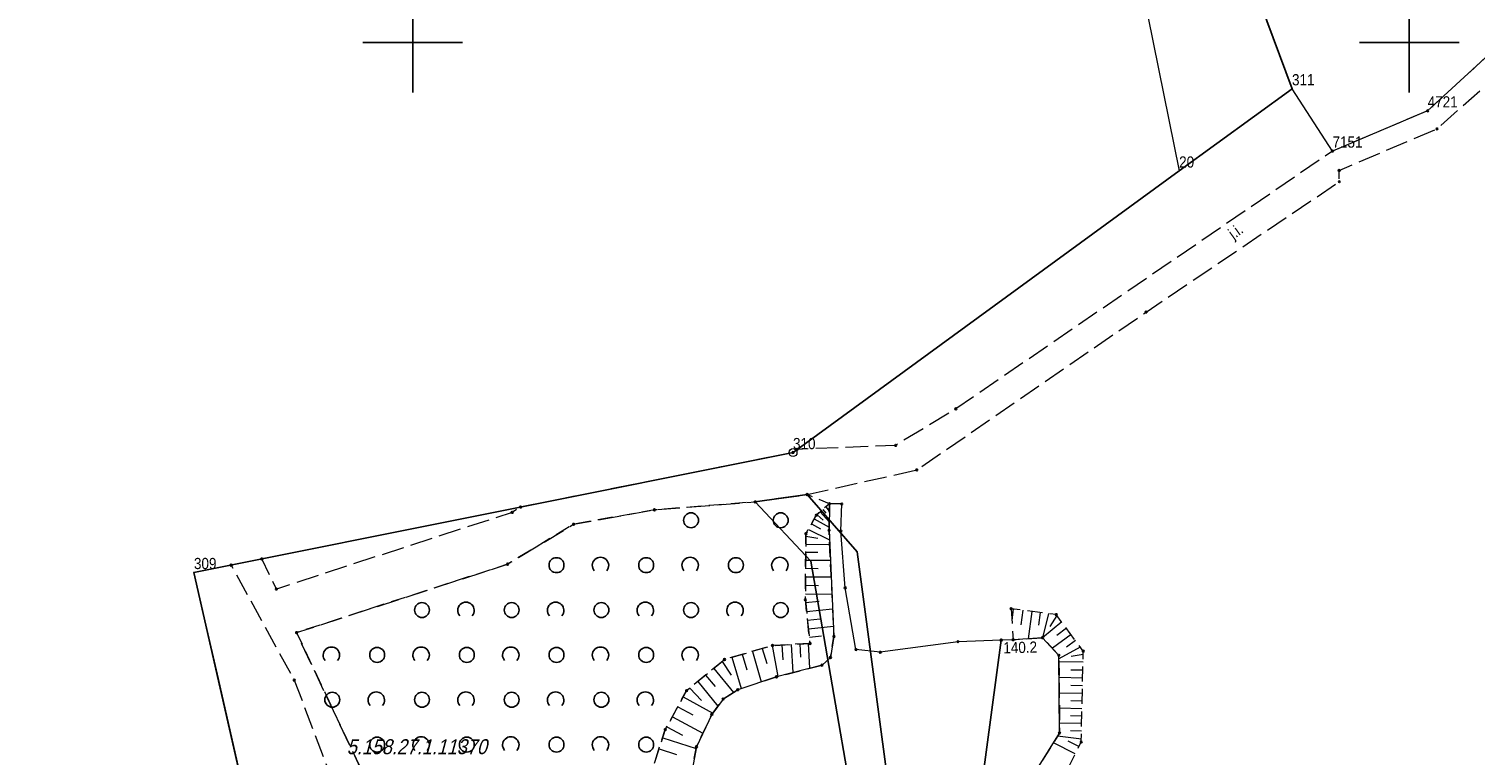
# Model space of a CAD drawing. Header units: metres. Extents: x 5548743 to 5556416, y 5707500 to 5714000.
# Tile 174 of 244: x 5554161 to 5554307, y 5710629 to 5710701. Entities that reach past the tile are written whole.
import ezdxf
from ezdxf.enums import TextEntityAlignment as Align

# ---------------------------------------------------------------- set-up
doc = ezdxf.new("R2010")
doc.units = ezdxf.units.M
for name, pattern in [('1.5_0.75', [2.25, 1.5, -0.75]), ('2.25_0.75', [3, 2.25, -0.75]), ('219-1000', [0])]:
    doc.linetypes.add(name, pattern=pattern)
doc.layers.get('0').update_dxf_attribs({"color": 2, "lineweight": 5})
doc.styles.get("Standard").update_dxf_attribs({"font": 'Working1250', "width": 0.75})

# ---------------------------------------------------------------- blocks, each defined once
blk = doc.blocks.new('203')
at = {"linetype": 'Continuous', "lineweight": 0}
h = blk.add_hatch(color=0, dxfattribs=at)
edge = h.paths.add_edge_path()
edge.add_arc((0, 0), 0.09, 0, 360)
blk = doc.blocks.new('202')
at = {"color": 0, "linetype": 'Continuous', "lineweight": 0}
blk.add_circle((0, 0), 0.4, dxfattribs=at)
blk = doc.blocks.new('OTZK1')
at = {"color": 0, "linetype": 'Continuous'}
blk.add_circle((0, 0), 0.75, dxfattribs=at)
blk = doc.blocks.new('OTZK2')
at = {"color": 0, "linetype": 'Continuous'}
blk.add_arc((0, 0), 0.825, 318.85, 221.162, dxfattribs=at)
blk = doc.blocks.new('PW01')
at = {"linetype": 'Continuous', "lineweight": 13}
h = blk.add_hatch(color=0, dxfattribs=at)
edge = h.paths.add_edge_path()
edge.add_arc((0, 0), 0.18, 0, 360)
blk = doc.blocks.new('PIKIETAW1891')
at = {"color": 0}
blk.add_circle((0, 0), 0.09, dxfattribs=at)
blk = doc.blocks.new('RAMKA1000K')
at = {"color": 0}
for p, q in [((600, 195), (600, 205)), ((700, 195), (700, 205)), ((595, 200), (605, 200)), ((695, 200), (705, 200))]:
    blk.add_line(p, q, dxfattribs=at)

msp = doc.modelspace()

# ---------------------------------------------------------------- linework, layer by layer
at = {"layer": '000 Inne (niezydentyfikowane)', "color": 7, "linetype": 'CONTINUOUS', "lineweight": 18, "flags": 128}
for points in [[(5554240.89, 5710652.94), (5554241.79, 5710651.93)], [(5554241.15, 5710653.17), (5554241.47, 5710652.8)], [(5554241.44, 5710653.43), (5554241.8, 5710653.02)], [(5554240.02, 5710651.75), (5554240.91, 5710651.25)], [(5554240.29, 5710652.23), (5554241.78, 5710651.4)], [(5554240.57, 5710652.66), (5554241.18, 5710652.11)], [(5554239.46, 5710650.49), (5554240.64, 5710650.31)], [(5554239.7, 5710651.18), (5554241.82, 5710650.12)], [(5554239.44, 5710648.91), (5554240.66, 5710648.9)], [(5554239.45, 5710649.7), (5554241.84, 5710649.68)], [(5554239.43, 5710647.28), (5554240.69, 5710647.27)], [(5554239.44, 5710648.1), (5554241.92, 5710648.08)], [(5554239.41, 5710645.59), (5554240.72, 5710645.57)], [(5554239.42, 5710646.44), (5554242, 5710646.42)], [(5554239.41, 5710644.72), (5554242.07, 5710644.69)], [(5554239.43, 5710643.84), (5554240.77, 5710643.98)], [(5554239.53, 5710642.95), (5554242.14, 5710643.23)], [(5554260.27, 5710643.2), (5554260.13, 5710642.06)], [(5554261.23, 5710643.08), (5554261.04, 5710641.62)], [(5554262.12, 5710642.96), (5554261.77, 5710640.22)], [(5554262.98, 5710642.85), (5554262.81, 5710641.57)], [(5554263.81, 5710642.74), (5554263.21, 5710640.31)], [(5554264.64, 5710642.56), (5554263.92, 5710641.44)], [(5554239.62, 5710642.07), (5554240.9, 5710642.21)], [(5554239.71, 5710641.21), (5554242.22, 5710641.48)], [(5554265.13, 5710641.9), (5554263.21, 5710640.31)], [(5554265.6, 5710641.26), (5554264.63, 5710640.54)], [(5554237.98, 5710639.64), (5554238.13, 5710636.82)], [(5554238.85, 5710639.69), (5554238.92, 5710638.36)], [(5554239.67, 5710639.73), (5554239.81, 5710637.25)], [(5554239.8, 5710640.37), (5554241.03, 5710640.5)], [(5554266.06, 5710640.64), (5554264.19, 5710639.26)], [(5554266.51, 5710640.03), (5554265.61, 5710639.36)], [(5554232.03, 5710638.36), (5554232.95, 5710635.21)], [(5554233.06, 5710638.66), (5554233.51, 5710637.1)], [(5554234.08, 5710638.95), (5554234.97, 5710635.89)], [(5554235.08, 5710639.24), (5554235.52, 5710637.73)], [(5554236.07, 5710639.53), (5554236.63, 5710636.43)], [(5554237.05, 5710639.59), (5554237.13, 5710638.09)], [(5554266.99, 5710639.37), (5554264.85, 5710638.2)], [(5554267.28, 5710638.65), (5554266.07, 5710638.42)], [(5554230.2, 5710637.24), (5554232.18, 5710634.83)], [(5554231.05, 5710637.94), (5554231.95, 5710636.56)], [(5554267.27, 5710637.85), (5554264.85, 5710637.9)], [(5554267.25, 5710637.06), (5554266.05, 5710637.08)], [(5554227.79, 5710635.26), (5554228.96, 5710634.03)], [(5554228.6, 5710635.93), (5554230.63, 5710633.46)], [(5554229.38, 5710636.57), (5554230.34, 5710635.42)], [(5554267.23, 5710636.27), (5554264.87, 5710636.32)], [(5554267.21, 5710635.49), (5554266.04, 5710635.52)], [(5554227.14, 5710634.38), (5554230.11, 5710632.76)], [(5554267.2, 5710634.72), (5554264.88, 5710634.77)], [(5554267.18, 5710633.96), (5554266.03, 5710633.99)], [(5554226.05, 5710632.4), (5554229.11, 5710630.73)], [(5554226.6, 5710633.4), (5554228.1, 5710632.58)], [(5554267.16, 5710633.2), (5554264.89, 5710633.25)], [(5554267.15, 5710632.46), (5554266.02, 5710632.48)], [(5554225.5, 5710631.39), (5554227.06, 5710630.54)], [(5554267.13, 5710631.71), (5554264.9, 5710631.76)], [(5554267.11, 5710630.96), (5554266.01, 5710630.98)], [(5554225.08, 5710630.29), (5554228.44, 5710629.2)], [(5554266.49, 5710628.67), (5554264.3, 5710629.78)], [(5554267.1, 5710630.16), (5554264.72, 5710630.45)], [(5554266.86, 5710629.41), (5554265.79, 5710629.93)], [(5554224.72, 5710629.17), (5554226.47, 5710628.61)]]:
    msp.add_lwpolyline(points, dxfattribs=at)
at = {"layer": '216-obręb ewidencyjny', "color": 7, "linetype": 'CONTINUOUS', "lineweight": 25, "flags": 128}
for points in [[(5553997.99, 5710189.96), (5554045.58, 5710298.8), (5554045.86, 5710307.34), (5554057.42, 5710394.92), (5554056.73, 5710420.22), (5554062.65, 5710434.58), (5554065.94, 5710439.28), (5554090.31, 5710453.78), (5554118.35, 5710480.93), (5554134.42, 5710494.53), (5554153.7, 5710513.41), (5554206.09, 5710523.49), (5554194.81, 5710573.13), (5554178.04, 5710646.86), (5554238.16, 5710658.89), (5554276.91, 5710687.13), (5554288.24, 5710695.38), (5554272.17, 5710738.55)], [(5554272.17, 5710738.55), (5554288.24, 5710695.38), (5554276.91, 5710687.13), (5554238.16, 5710658.89), (5554178.04, 5710646.86), (5554194.81, 5710573.13), (5554206.09, 5710523.49), (5554153.7, 5710513.41), (5554134.42, 5710494.53), (5554118.35, 5710480.93), (5554090.31, 5710453.78), (5554065.94, 5710439.28), (5554062.65, 5710434.58), (5554056.73, 5710420.22), (5554057.42, 5710394.92), (5554045.86, 5710307.34), (5554045.58, 5710298.8), (5553997.99, 5710189.96)]]:
    msp.add_lwpolyline(points, dxfattribs=at)
at = {"layer": '218-kontur użytku gruntowego', "color": 3, "linetype": 'CONTINUOUS', "lineweight": 18, "flags": 128}
for points in [[(5554288.24, 5710695.38), (5554272.17, 5710738.55)], [(5554320.22, 5710710.07), (5554301.85, 5710693.16)], [(5554288.24, 5710695.38), (5554276.91, 5710687.13)], [(5554276.91, 5710687.13), (5554288.24, 5710695.38)], [(5554292.3, 5710689.13), (5554288.24, 5710695.38)], [(5554301.85, 5710693.16), (5554292.3, 5710689.13)], [(5554276.91, 5710687.13), (5554238.16, 5710658.89)], [(5554238.16, 5710658.89), (5554276.91, 5710687.13)], [(5554238.16, 5710658.89), (5554178.04, 5710646.86)], [(5554178.04, 5710646.86), (5554238.16, 5710658.89)], [(5554239.58, 5710654.68), (5554234.37, 5710653.94)], [(5554234.37, 5710653.94), (5554239.58, 5710654.68)], [(5554244.61, 5710648.93), (5554239.58, 5710654.68)], [(5554239.58, 5710654.68), (5554244.61, 5710648.93)], [(5554234.37, 5710653.94), (5554239.94, 5710648)], [(5554239.94, 5710648), (5554234.37, 5710653.94)], [(5554249.72, 5710610.6), (5554244.61, 5710648.93)], [(5554244.61, 5710648.93), (5554249.72, 5710610.6)], [(5554239.94, 5710648), (5554246.19, 5710611.74)], [(5554246.19, 5710611.74), (5554239.94, 5710648)], [(5554178.04, 5710646.86), (5554179.24, 5710641.57)], [(5554179.24, 5710641.57), (5554178.04, 5710646.86)], [(5554179.24, 5710641.57), (5554180.36, 5710636.66)], [(5554180.36, 5710636.66), (5554179.24, 5710641.57)], [(5554180.36, 5710636.66), (5554194.81, 5710573.13)], [(5554194.81, 5710573.13), (5554180.36, 5710636.66)]]:
    msp.add_lwpolyline(points, dxfattribs=at)
at = {"layer": '219-działka ewidencyjna', "color": 7, "linetype": '219-1000', "lineweight": 18, "flags": 128}
for points in [[(5554272.22, 5710710.27), (5554276.91, 5710687.13)], [(5554320.22, 5710710.07), (5554301.85, 5710693.16)], [(5554288.24, 5710695.38), (5554276.91, 5710687.13)], [(5554292.3, 5710689.13), (5554288.24, 5710695.38)], [(5554301.85, 5710693.16), (5554292.3, 5710689.13)], [(5554238.16, 5710658.89), (5554276.91, 5710687.13)], [(5554178.04, 5710646.86), (5554238.16, 5710658.89)], [(5554178.04, 5710646.86), (5554194.81, 5710573.13)]]:
    msp.add_lwpolyline(points, dxfattribs=at)
at = {"layer": 'jezdnia', "color": 7, "linetype": '2.25_0.75', "lineweight": 18, "flags": 128}
msp.add_lwpolyline([(5554301.85, 5710693.16), (5554292.3, 5710689.13), (5554254.5, 5710663.27), (5554248.46, 5710659.61), (5554238.59, 5710659.21), (5554238.16, 5710658.89), (5554210.82, 5710653.42), (5554209.98, 5710652.89), (5554186.31, 5710645.2), (5554184.85, 5710648.22), (5554181.77, 5710647.6), (5554188.11, 5710636.06), (5554192.45, 5710624.62), (5554196.75, 5710614.47), (5554199.98, 5710605.48), (5554201.06, 5710598.18), (5554202.16, 5710595.91), (5554204.18, 5710588.07), (5554205.19, 5710575.45), (5554196.05, 5710573.4), (5554196.73, 5710569.34), (5554205.49, 5710570.89), (5554205.74, 5710548.57), (5554207.82, 5710529.44), (5554209.66, 5710527.33), (5554211.93, 5710531.51), (5554213.38, 5710532.79), (5554212.56, 5710534.54), (5554210.79, 5710540.34), (5554209.77, 5710544.79), (5554209.22, 5710548.85), (5554209.36, 5710553.78), (5554209.26, 5710567.2), (5554209.62, 5710574.22), (5554206.5, 5710592.93), (5554206.37, 5710595.74), (5554204.7, 5710599.72), (5554203.12, 5710605.81), (5554199.26, 5710616.56), (5554196.26, 5710624.04), (5554188.34, 5710640.83), (5554209.52, 5710647.69), (5554216.14, 5710651.7), (5554224.25, 5710653.14), (5554234.37, 5710653.94), (5554239.58, 5710654.68), (5554250.58, 5710657.15), (5554273.59, 5710672.98), (5554292.99, 5710686.06), (5554292.97, 5710687.18), (5554302.79, 5710691.35), (5554323.51, 5710709.75), (5554326.52, 5710709.16), (5554323.63, 5710713.31), (5554320.22, 5710710.07)], close=True, dxfattribs=at)
at = {"layer": 'skarpa nieumocniona', "color": 7, "linetype": '1.5_0.75', "lineweight": 18, "flags": 128}
for points in [[(5554241.07, 5710637.57), (5554241.92, 5710638.34), (5554242.27, 5710640.44), (5554241.78, 5710651.09), (5554241.81, 5710653.76), (5554240.5, 5710652.6), (5554239.46, 5710650.75), (5554239.4, 5710644.13), (5554239.87, 5710639.74), (5554236.1, 5710639.54), (5554231.29, 5710638.14), (5554227.48, 5710635.01), (5554225.34, 5710631.1), (5554224.14, 5710627.4), (5554224.8, 5710621.71), (5554227.97, 5710615.15), (5554231.34, 5710610.66), (5554235.37, 5710607.75), (5554241.41, 5710605.02), (5554243.89, 5710600.81), (5554245.56, 5710596.99), (5554246.43, 5710592.08), (5554247.18, 5710583.79), (5554244.07, 5710578.75), (5554245.25, 5710578.65), (5554249.23, 5710583.8), (5554249.18, 5710594.78), (5554247.88, 5710600.35), (5554245.65, 5710604.89), (5554244.54, 5710606.36), (5554243.25, 5710607.12), (5554236.46, 5710610.52), (5554234.44, 5710611.92), (5554232.15, 5710614.35), (5554229.31, 5710618.59), (5554228.13, 5710622.02), (5554227.83, 5710626), (5554228.47, 5710629.38), (5554230.01, 5710632.63), (5554231.15, 5710634.17), (5554232.61, 5710635.1), (5554236.5, 5710636.4)], [(5554241.07, 5710637.57), (5554241.92, 5710638.34), (5554242.27, 5710640.44), (5554241.78, 5710651.09), (5554241.81, 5710653.76), (5554240.5, 5710652.6), (5554239.46, 5710650.75), (5554239.4, 5710644.13), (5554239.87, 5710639.74), (5554236.1, 5710639.54), (5554231.29, 5710638.14), (5554227.48, 5710635.01), (5554225.34, 5710631.1), (5554224.14, 5710627.4), (5554224.8, 5710621.71), (5554227.97, 5710615.15), (5554231.34, 5710610.66), (5554235.37, 5710607.75), (5554241.41, 5710605.02), (5554243.89, 5710600.81), (5554245.56, 5710596.99), (5554246.43, 5710592.08), (5554247.18, 5710583.79), (5554244.07, 5710578.75), (5554245.25, 5710578.65), (5554249.23, 5710583.8), (5554249.18, 5710594.78), (5554247.88, 5710600.35), (5554245.65, 5710604.89), (5554244.54, 5710606.36), (5554243.25, 5710607.12), (5554236.46, 5710610.52), (5554234.44, 5710611.92), (5554232.15, 5710614.35), (5554229.31, 5710618.59), (5554228.13, 5710622.02), (5554227.83, 5710626), (5554228.47, 5710629.38), (5554230.01, 5710632.63), (5554231.15, 5710634.17), (5554232.61, 5710635.1), (5554236.5, 5710636.4)], [(5554260.05, 5710643.23), (5554260.25, 5710640.12), (5554263.2, 5710640.32), (5554264.85, 5710638.55), (5554264.91, 5710630.76), (5554260.65, 5710623.94), (5554256.79, 5710616.09), (5554256.02, 5710608.66), (5554252.38, 5710583.86), (5554252.02, 5710559.18), (5554253.54, 5710554.26), (5554266.08, 5710548.26), (5554267.21, 5710547.34), (5554268.32, 5710545.31), (5554272.03, 5710547.27), (5554266.84, 5710550.45), (5554255.87, 5710555.6), (5554254.14, 5710560.7), (5554254.77, 5710583.24), (5554258.39, 5710608.08), (5554260.1, 5710616.06), (5554263.02, 5710621.83), (5554267.09, 5710629.86), (5554267.29, 5710638.97), (5554264.58, 5710642.64)], [(5554260.05, 5710643.23), (5554260.25, 5710640.12), (5554263.2, 5710640.32), (5554264.85, 5710638.55), (5554264.91, 5710630.76), (5554260.65, 5710623.94), (5554256.79, 5710616.09), (5554256.02, 5710608.66), (5554252.38, 5710583.86), (5554252.02, 5710559.18), (5554253.54, 5710554.26), (5554266.08, 5710548.26), (5554267.21, 5710547.34), (5554268.32, 5710545.31), (5554272.03, 5710547.27), (5554266.84, 5710550.45), (5554255.87, 5710555.6), (5554254.14, 5710560.7), (5554254.77, 5710583.24), (5554258.39, 5710608.08), (5554260.1, 5710616.06), (5554263.02, 5710621.83), (5554267.09, 5710629.86), (5554267.29, 5710638.97), (5554264.58, 5710642.64)]]:
    msp.add_lwpolyline(points, close=True, dxfattribs=at)
at = {"layer": 'woda stojąca', "color": 141, "linetype": 'CONTINUOUS', "lineweight": 18, "flags": 128}
msp.add_lwpolyline([(5554249.41, 5710568.2), (5554259.05, 5710640.07), (5554254.72, 5710639.92), (5554246.92, 5710638.86), (5554244.48, 5710639.13), (5554243.4, 5710645.32), (5554242.96, 5710651.01), (5554243.05, 5710653.73), (5554241.81, 5710653.76), (5554241.78, 5710651.09), (5554242.27, 5710640.44), (5554241.92, 5710638.34), (5554241.07, 5710637.57), (5554236.5, 5710636.4), (5554232.61, 5710635.1), (5554231.15, 5710634.17), (5554230.01, 5710632.63), (5554228.47, 5710629.38), (5554227.83, 5710626)], dxfattribs=at)
msp.add_lwpolyline([(5554249.41, 5710568.2), (5554249.68, 5710562.13), (5554250.82, 5710557.99), (5554252.34, 5710554.11), (5554253.63, 5710552.69), (5554257.26, 5710550.62), (5554267.4, 5710545.43), (5554267.66, 5710544.93), (5554268.32, 5710545.31), (5554267.21, 5710547.34), (5554266.08, 5710548.26), (5554253.54, 5710554.26), (5554252.02, 5710559.18), (5554252.38, 5710583.86), (5554256.02, 5710608.66), (5554256.79, 5710616.09), (5554260.65, 5710623.94), (5554264.91, 5710630.76), (5554264.85, 5710638.55), (5554263.2, 5710640.32), (5554260.25, 5710640.12), (5554259.05, 5710640.07)], close=True, dxfattribs=at)
at = {"layer": 'zadrzewienie  zakrzewienie', "color": 7, "linetype": '1.5_0.75', "lineweight": 18, "flags": 128}
msp.add_lwpolyline([(5554234.7, 5710533.19), (5554245.25, 5710535.4), (5554254.45, 5710538.4), (5554265.09, 5710543.16), (5554264.99, 5710543.5), (5554256.25, 5710548.22), (5554252.27, 5710550.62), (5554250.56, 5710552.65), (5554248.92, 5710556.62), (5554247.4, 5710564.93), (5554247.51, 5710576.75), (5554246.75, 5710577.8), (5554246.41, 5710577.35), (5554244.06, 5710575.11), (5554238.49, 5710572.43), (5554237.8, 5710575.05), (5554243.94, 5710577.45), (5554244.09, 5710578.28), (5554244.07, 5710578.75), (5554247.18, 5710583.79), (5554246.43, 5710592.08), (5554245.56, 5710596.99), (5554243.89, 5710600.81), (5554241.41, 5710605.02), (5554235.37, 5710607.75), (5554231.34, 5710610.66), (5554227.97, 5710615.15), (5554224.8, 5710621.71), (5554224.14, 5710627.4), (5554225.34, 5710631.1), (5554227.48, 5710635.01), (5554231.29, 5710638.14), (5554236.1, 5710639.54), (5554239.87, 5710639.74), (5554239.4, 5710644.13), (5554239.46, 5710650.75), (5554240.5, 5710652.6), (5554241.81, 5710653.76), (5554239.58, 5710654.68), (5554234.37, 5710653.94), (5554224.25, 5710653.14), (5554216.14, 5710651.7), (5554209.52, 5710647.69), (5554188.34, 5710640.83), (5554196.26, 5710624.04), (5554199.26, 5710616.56), (5554203.12, 5710605.81), (5554204.7, 5710599.72), (5554206.37, 5710595.74), (5554211.11, 5710596.45), (5554214.37, 5710596.63), (5554216.74, 5710596.26), (5554218.75, 5710595.63), (5554220.69, 5710594.04), (5554222.57, 5710592.13), (5554223.45, 5710592.57), (5554224.92, 5710590.35), (5554224.1, 5710589.8), (5554225.29, 5710588.3), (5554226.23, 5710588.33), (5554226.97, 5710585.97), (5554225.77, 5710585.73), (5554226.06, 5710584.37), (5554226, 5710582.64), (5554226.81, 5710581.76), (5554224.95, 5710579.98), (5554224.21, 5710580.6), (5554221.31, 5710578.16), (5554221.86, 5710577.12), (5554219.52, 5710575.91), (5554219.14, 5710576.48), (5554217.16, 5710575.38), (5554214.51, 5710574.27), (5554212.11, 5710573.27), (5554211.02, 5710572.24), (5554210.07, 5710570.43), (5554209.26, 5710567.2), (5554209.36, 5710553.78), (5554209.22, 5710548.85), (5554209.77, 5710544.79), (5554210.79, 5710540.34), (5554212.56, 5710534.54), (5554213.38, 5710532.79), (5554211.93, 5710531.51), (5554224.88, 5710531.96), (5554224.79, 5710533.5), (5554227.82, 5710533.76), (5554227.98, 5710532.26)], close=True, dxfattribs=at)

# ---------------------------------------------------------------- block references
at = {"layer": '202-punkt graniczny', "color": 7, "linetype": 'CONTINUOUS', "lineweight": 18}
msp.add_blockref('202', (5554238.16, 5710658.89), dxfattribs=at)
at = {"layer": '203-punkt graniczny', "color": 7, "linetype": 'CONTINUOUS', "lineweight": 18}
for p in [(5554288.24, 5710695.38), (5554301.85, 5710693.16), (5554292.3, 5710689.13), (5554276.91, 5710687.13), (5554178.04, 5710646.86)]:
    msp.add_blockref('203', p, dxfattribs=at)
at = {"layer": 'pikieta naturalna', "color": 7, "linetype": 'CONTINUOUS', "lineweight": 13}
msp.add_blockref('PW01', (5554259.05, 5710640.07), dxfattribs=at)
at = {"layer": 'Punkt roboczy BDOT GESUT K1', "color": 6, "linetype": 'CONTINUOUS', "lineweight": 18}
for p in [(5554301.85, 5710693.16), (5554302.79, 5710691.35), (5554292.3, 5710689.13), (5554292.97, 5710687.18), (5554292.99, 5710686.06), (5554273.59, 5710672.98), (5554254.5, 5710663.27), (5554238.16, 5710658.89), (5554238.59, 5710659.21), (5554248.46, 5710659.61), (5554250.58, 5710657.15), (5554239.58, 5710654.68), (5554239.58, 5710654.68), (5554209.98, 5710652.89), (5554210.82, 5710653.42), (5554224.25, 5710653.14), (5554224.25, 5710653.14), (5554234.37, 5710653.94), (5554234.37, 5710653.94), (5554240.5, 5710652.6), (5554240.5, 5710652.6), (5554241.81, 5710653.76), (5554241.81, 5710653.76), (5554241.81, 5710653.76), (5554243.05, 5710653.73), (5554216.14, 5710651.7), (5554216.14, 5710651.7), (5554239.46, 5710650.75), (5554239.46, 5710650.75), (5554241.78, 5710651.09), (5554241.78, 5710651.09), (5554242.96, 5710651.01), (5554181.77, 5710647.6), (5554184.85, 5710648.22), (5554209.52, 5710647.69), (5554209.52, 5710647.69), (5554186.31, 5710645.2), (5554239.4, 5710644.13), (5554239.4, 5710644.13), (5554243.4, 5710645.32), (5554260.05, 5710643.23), (5554264.58, 5710642.64), (5554188.34, 5710640.83), (5554188.34, 5710640.83), (5554236.1, 5710639.54), (5554236.1, 5710639.54), (5554239.87, 5710639.74), (5554239.87, 5710639.74), (5554242.27, 5710640.44), (5554242.27, 5710640.44), (5554254.72, 5710639.92), (5554259.05, 5710640.07), (5554259.05, 5710640.07), (5554259.05, 5710640.07), (5554260.25, 5710640.12), (5554260.25, 5710640.12), (5554263.2, 5710640.32), (5554263.2, 5710640.32), (5554231.29, 5710638.14), (5554231.29, 5710638.14), (5554241.92, 5710638.34), (5554241.92, 5710638.34), (5554244.48, 5710639.13), (5554246.92, 5710638.86), (5554264.85, 5710638.55), (5554264.85, 5710638.55), (5554267.29, 5710638.97), (5554241.07, 5710637.57), (5554241.07, 5710637.57), (5554188.11, 5710636.06), (5554236.5, 5710636.4), (5554236.5, 5710636.4), (5554227.48, 5710635.01), (5554227.48, 5710635.01), (5554231.15, 5710634.17), (5554231.15, 5710634.17), (5554232.61, 5710635.1), (5554232.61, 5710635.1), (5554230.01, 5710632.63), (5554230.01, 5710632.63), (5554225.34, 5710631.1), (5554225.34, 5710631.1), (5554228.47, 5710629.38), (5554228.47, 5710629.38), (5554264.91, 5710630.76), (5554264.91, 5710630.76), (5554267.09, 5710629.86)]:
    msp.add_blockref('PIKIETAW1891', p, dxfattribs=at)
at = {"layer": 'Wstawianie ramki sekcyjnej z opisem', "color": 7, "linetype": 'CONTINUOUS', "lineweight": 13}
msp.add_blockref('RAMKA1000K', (5553600, 5710500), dxfattribs=at)
msp.add_blockref('RAMKA1000K', (5553600, 5710500), dxfattribs=at)
msp.add_blockref('RAMKA1000K', (5553600, 5710500), dxfattribs=at)
msp.add_blockref('RAMKA1000K', (5553600, 5710500), dxfattribs=at)
at = {"layer": 'zadrzewienie  zakrzewienie', "color": 7, "linetype": 'CONTINUOUS', "lineweight": 18}
for name, p in [('OTZK1', (5554227.926, 5710652.096)), ('OTZK1', (5554236.926, 5710652.096)), ('OTZK1', (5554214.426, 5710647.596)), ('OTZK2', (5554218.839, 5710647.562)), ('OTZK1', (5554223.426, 5710647.596)), ('OTZK2', (5554227.839, 5710647.562)), ('OTZK1', (5554232.426, 5710647.596)), ('OTZK2', (5554236.839, 5710647.562)), ('OTZK2', (5554205.339, 5710643.062)), ('OTZK2', (5554214.339, 5710643.062)), ('OTZK2', (5554223.339, 5710643.062)), ('OTZK2', (5554232.339, 5710643.062)), ('OTZK1', (5554200.926, 5710643.096)), ('OTZK1', (5554209.926, 5710643.096)), ('OTZK1', (5554218.926, 5710643.096)), ('OTZK1', (5554227.926, 5710643.096)), ('OTZK1', (5554236.926, 5710643.096)), ('OTZK2', (5554191.839, 5710638.562)), ('OTZK1', (5554196.426, 5710638.596)), ('OTZK2', (5554200.839, 5710638.562)), ('OTZK1', (5554205.426, 5710638.596)), ('OTZK2', (5554209.839, 5710638.562)), ('OTZK1', (5554214.426, 5710638.596)), ('OTZK2', (5554218.839, 5710638.562)), ('OTZK1', (5554223.426, 5710638.596)), ('OTZK2', (5554227.839, 5710638.562)), ('OTZK1', (5554191.926, 5710634.096)), ('OTZK2', (5554196.339, 5710634.062)), ('OTZK1', (5554200.926, 5710634.096)), ('OTZK2', (5554205.339, 5710634.062)), ('OTZK1', (5554209.926, 5710634.096)), ('OTZK2', (5554214.339, 5710634.062)), ('OTZK1', (5554218.926, 5710634.096)), ('OTZK2', (5554223.339, 5710634.062)), ('OTZK1', (5554196.426, 5710629.596)), ('OTZK2', (5554200.839, 5710629.562)), ('OTZK1', (5554205.426, 5710629.596)), ('OTZK2', (5554209.839, 5710629.562)), ('OTZK1', (5554214.426, 5710629.596)), ('OTZK2', (5554218.839, 5710629.562)), ('OTZK1', (5554223.426, 5710629.596))]:
    msp.add_blockref(name, p, dxfattribs=at)

# ---------------------------------------------------------------- texts
at = {"layer": '202-punkt graniczny-Atr103', "color": 7, "width": 0.9}
msp.add_text('310', height=1.125, dxfattribs=at).set_placement((5554238.16, 5710658.89), align=Align.BOTTOM_LEFT)
msp.add_text('310', height=1.125, dxfattribs=at).set_placement((5554238.16, 5710658.89), align=Align.BOTTOM_LEFT)
at = {"layer": '203-punkt graniczny-Atr103', "color": 7, "width": 0.9}
for s, p in [('311', (5554288.24, 5710695.38)), ('311', (5554288.24, 5710695.38)), ('4721', (5554301.85, 5710693.16)), ('4721', (5554301.85, 5710693.16)), ('7151', (5554292.3, 5710689.13)), ('7151', (5554292.3, 5710689.13)), ('20', (5554276.91, 5710687.13)), ('20', (5554276.91, 5710687.13)), ('309', (5554178.04, 5710646.86)), ('309', (5554178.04, 5710646.86))]:
    msp.add_text(s, height=1.125, dxfattribs=at).set_placement(p, align=Align.BOTTOM_LEFT)
at = {"layer": 'jezdnia-Atr17', "color": 7, "width": 0.9}
msp.add_text('j.i.', height=1.125, rotation=35.735, dxfattribs=at).set_placement((5554282.36, 5710680.23))
at = {"layer": 'pikieta naturalna-Atr2', "color": 7, "width": 0.9}
msp.add_text('140.2', height=1.125, rotation=1.432, dxfattribs=at).set_placement((5554259.28, 5710638.74))
at = {"layer": 'Szczegółowa osnowa geodezyjna pozioma-Atr103', "color": 7, "oblique": 15, "width": 0.9}
msp.add_text('5.158.27.1.11370', height=1.5, dxfattribs=at).set_placement((5554193.374, 5710628.189), align=Align.BOTTOM_LEFT)

doc.saveas('drawing.dxf')
